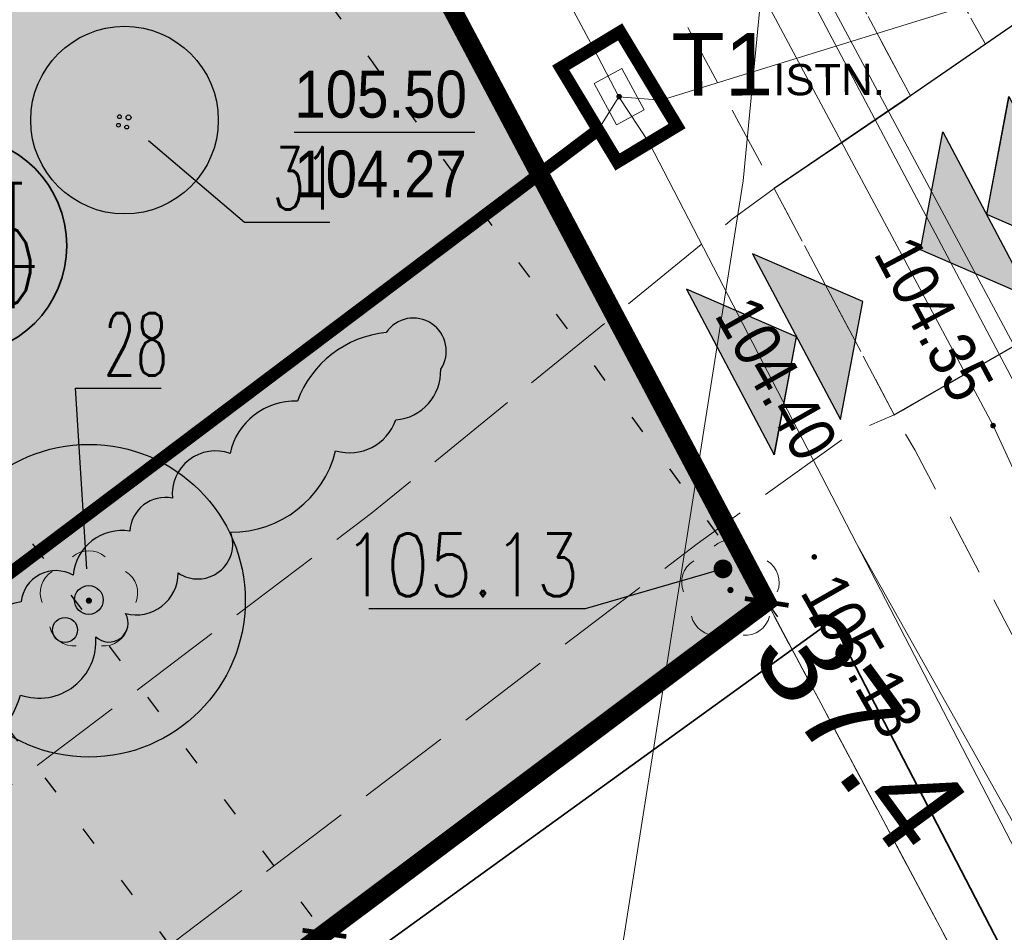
# Model space of a CAD drawing. Extents: x 7489187 to 7491099, y 5781939 to 5785132.
# Tile 187 of 217: x 7490435 to 7490450, y 5784327 to 5784342. Entities that reach past the tile are written whole.
import ezdxf
from ezdxf import colors
from ezdxf.entities.mleader import LeaderData, LeaderLine
from ezdxf.enums import TextEntityAlignment as Align
from ezdxf.math import Vec2, Vec3

# ---------------------------------------------------------------- set-up
doc = ezdxf.new("R2010")
doc.units = 0
doc.header["$MEASUREMENT"] = 0
for name, pattern in [('1.5_0.5', [2, 1.5, -0.5]), ('218-500', [1, 0.5, -0.5]), ('219-500', [0]), ('DYN_DIM', [1.022157, 0.292045, -0.730112]), ('HIDDEN', [0.375, 0.25, -0.125]), ('mz1.0_0.5', [1.5, 1, -0.5])]:
    doc.linetypes.add(name, pattern=pattern)
doc.layers.get('0').update_dxf_attribs({"linetype": 'CONTINUOUS', "lineweight": 5})
doc.layers.get('Defpoints').update_dxf_attribs({"linetype": 'CONTINUOUS'})
doc.layers.get('Defpoints').transparency = 0.8
for name, color, linetype, transparency in [('203-Punkt załamania granicy działki nie stabilizowany', 7, 'CONTINUOUS', 0.8), ('217-Granica konturu klasyfikcyjnego', 7, 'CONTINUOUS', 0.8), ('218-Granica użytku', 7, 'CONTINUOUS', 0.8), ('219-Linia granicy', 7, 'CONTINUOUS', 0.8), ('chodnik (powierzchnia)', 7, 'CONTINUOUS', 0.8), ('drzewo liściaste (punkt)', 7, 'CONTINUOUS', 0.8), ('jezdnia (powierzchnia)', 7, 'CONTINUOUS', 0.8), ('komora podziemna - przewód telekomunikacyjny (powierzchnia)', 7, 'CONTINUOUS', 0.8), ('krawężnik (linia)', 7, 'CONTINUOUS', 0.8), ('ogrodzenie trwałe (linia)', 7, 'CONTINUOUS', 0.8), ('przewód elektroenergetyczny (linia)', 7, 'CONTINUOUS', 0.8), ('przewód telekomunikacyjny (linia)', 7, 'CONTINUOUS', 0.8), ('punkt o określonej wysokości (sieć elektroenergetyczna)', 7, 'CONTINUOUS', 0.8), ('punkt o określonej wysokości (sieć elektroenergetyczna)-Atr2', 7, 'CONTINUOUS', 0.8), ('punkt o określonej wysokości (sieć telekomunikacyjna)', 7, 'CONTINUOUS', 0.8), ('punkt o określonej wysokości (sieć telekomunikacyjna)-Atr2', 7, 'CONTINUOUS', 0.8), ('punkt o określonej wysokości (sieć telekomunikacyjna)-Atr3', 7, 'CONTINUOUS', 0.8), ('punkt wysokościowy sztuczny', 7, 'CONTINUOUS', 0.8), ('punkt wysokościowy sztuczny-Atr2', 7, 'CONTINUOUS', 0.8), ('właz prostokątny - siec telekomunikacyjna (punkt)', 7, 'CONTINUOUS', 0.8), ('zakrzewienie (powierzchnia)', 7, 'CONTINUOUS', 0.8)]:
    doc.layers.add(name, color=color, linetype=linetype, transparency=transparency)
for name, color, linetype, lineweight in [('___granice działki', 7, 'CONTINUOUS', 60), ('___opis architektrua - projektowane', 7, 'CONTINUOUS', 20), ('___opis znaczniki - projektowane', 7, 'CONTINUOUS', 35), ('___opis znaczniki - rozbiórka', 12, 'CONTINUOUS', 35), ('___wymiary', 1, 'CONTINUOUS', 20), ('___wysokość - istniejąca', 210, 'CONTINUOUS', 20), ('__PROJ_IT_telekomunikacja', 62, 'CONTINUOUS', 18), ('_ISTN__DR_szraf utwardzenia', 8, 'CONTINUOUS', 15), ('_ISTN__DR_szraf zieleń', 8, 'CONTINUOUS', 30), ('_ISTN__Z_zieleń do zachowania', 8, 'CONTINUOUS', 30), ('_ISTN__Z_zieleń pikety', 7, 'CONTINUOUS', 20), ('_ISTN_ROZBIÓRKA_DR_szraf utwardzenia', 40, 'CONTINUOUS', 15), ('_ISTN_ROZBIÓRKA_DR_szraf zieleń', 40, 'CONTINUOUS', 30)]:
    doc.layers.add(name, color=color, linetype=linetype, lineweight=lineweight)
doc.layers.add('___opis architektura - rozbiórka', color=12, linetype='CONTINUOUS')
doc.styles.add('Arial', font='arial.ttf')
doc.styles.add('GENERATED_STYLE_1', font='arial.ttf', dxfattribs={"width": 0.999153})
doc.styles.add('ROMANS', font='romans.shx', dxfattribs={"width": 0.8})
doc.styles.get("Standard").update_dxf_attribs({"font": 'txt', "width": 0.75})
doc.styles.add('style1', font='romans.shx', dxfattribs={"width": 0.6})
doc.linetypes.add('902-500', pattern='A,3.75,0,[1,ksztalty.shx,S=0.5,R=0,X=0,Y=0],3.75', length=7.5)
doc.dimstyles.new('PZT-AS', dxfattribs={"dimtxt": 1, "dimasz": 0.5, "dimexe": 1, "dimexo": 1, "dimgap": 0.1, "dimtad": 0, "dimdec": 1, "dimrnd": 0.0005, "dimzin": 0, "dimdsep": 46, "dimtxsty": 'Arial', "dimblk": 'ARCHTICK', "dimcen": 0.5, "dimclrd": 256, "dimclre": 256, "dimclrt": 256, "dimazin": 0, "dimtfac": 1, "dimtdec": 1, "dimtofl": 0, "dimtmove": 0, "dimatfit": 3, "dimldrblk": 'ARCHTICK', "dimfxl": 0, "dimtolj": 1, "dimtzin": 0, "dimarcsym": 0})
pattern_1 = [(273.888022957, (-7489999.2493, -5784190.5417), (0.81977023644, -0.50708111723), [0, -0.76, 0, -0.85, 0, -0.8125]), (243.888022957, (-7489999.2493, -5784190.5417), (0.68530564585, -1.51806148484), [0, -0.41, 0, -0.685, 0, -0.2625]), (203.888022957, (-7489998.9089, -5784190.0295), (-0.859584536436, -1.298303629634), [0, -0.25, 0, -0.9, 0, -1.175]), (193.888022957, (-7489998.9089, -5784190.0295), (-0.46657767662, -1.49468497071), [0, -0.125, 0, -0.59, 0, -0.675])]

# ---------------------------------------------------------------- blocks, each defined once
blk = doc.blocks.new('203')
at = {"linetype": 'Continuous', "lineweight": 0}
h = blk.add_hatch(color=0, dxfattribs=at)
edge = h.paths.add_edge_path()
edge.add_arc((0, 0), 0.045, 0, 360)
blk = doc.blocks.new('PW01')
at = {"linetype": 'Continuous', "lineweight": 13}
h = blk.add_hatch(color=0, dxfattribs=at)
edge = h.paths.add_edge_path()
edge.add_arc((0, 0), 0.045, 0, 360)
blk = doc.blocks.new('OP021')
at = {"linetype": 'Continuous', "lineweight": 13}
h = blk.add_hatch(color=0, dxfattribs=at)
edge = h.paths.add_edge_path()
edge.add_arc((0, 0), 0.05, 0, 360)
at = {"color": 0, "linetype": 'Continuous', "lineweight": 13}
for centre, start, end in [((0, 0.4), 49.272, 130.728), ((-0.38, 0.124), 121.308, 202.548), ((0.38, 0.124), 337.452, 58.692), ((-0.235, -0.324), 193.221, 274.871), ((0.235, -0.324), 265.129, 346.779)]:
    blk.add_arc(centre, 0.4, start, end, dxfattribs=at)
blk = doc.blocks.new('US22B')
at = {"color": 0, "linetype": 'Continuous', "lineweight": 0}
blk.add_lwpolyline([(-0.375, -0.25), (0.375, -0.25), (0.375, 0.25), (-0.375, 0.25)], close=True, dxfattribs=at)
blk = doc.blocks.new('PW02')
at = {"linetype": 'Continuous', "lineweight": 13}
h = blk.add_hatch(color=0, dxfattribs=at)
edge = h.paths.add_edge_path()
edge.add_arc((0, 0), 0.045, 0, 360)
blk = doc.blocks.new('FDSDFSD')
at = {"linetype": 'Continuous'}
h = blk.add_hatch(color=256, dxfattribs=at)
h.dxf.hatch_style = 1
h.paths.add_polyline_path([(7425203.166248, 5546745.579544), (7425201.966248, 5546747.079544), (7425201.966248, 5546744.079544)])
h.paths.add_polyline_path([(7425201.966248, 5546745.579544), (7425200.766248, 5546747.079544), (7425200.766248, 5546744.079544)])
at = {"flags": 128}
for points in [[(7425200.766248, 5546744.079544), (7425200.766248, 5546747.079544), (7425201.966248, 5546745.579544)], [(7425201.966248, 5546744.079544), (7425201.966248, 5546747.079544), (7425203.166248, 5546745.579544)]]:
    blk.add_lwpolyline(points, close=True, dxfattribs=at)
blk = doc.blocks.new('EAWEQWEQE')
at = {"layer": '_ISTN__DR_szraf utwardzenia'}
h = blk.add_hatch(dxfattribs=at)
h.set_pattern_fill('AR-CONC', color=256, scale=0.3, angle=236.388)
h.set_pattern_definition([(286.388022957, (-7489999.2493, -5784190.5417), (-1.34793277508, -1.6878024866), [0.225, -2.475]), (231.388022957, (-7489999.2493, -5784190.5417), (2.10971324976, -0.9025045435), [0.18, -1.98]), (336.839467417, (-7489999.3617, -5784190.6824), (0.76178045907, -2.59030701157), [0.191220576, -2.103426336]), (282.572222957, (-7489998.7497, -5784190.8738), (-2.18590054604, -2.3915361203), [0.3375, -3.7125]), (333.023658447, (-7489998.9318, -5784191.073), (0.8815638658, -3.9528907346), [0.286831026, -3.15514128]), (227.572186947, (-7489998.7497, -5784190.874), (0.8815638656, -3.9528907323), [0.27, -2.970000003]), (257.388022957, (-7489999.0406, -5784191.0407), (-1.99719145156, -0.82269453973), [0.225, -2.475]), (202.388022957, (-7489999.0406, -5784191.0407), (1.40765389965, -1.81215753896), [0.18, -1.98]), (307.839467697, (-7489999.207, -5784191.1092), (-0.5895375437, -2.6348520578), [0.19122057, -2.103426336]), (273.888022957, (-7489999.2493, -5784190.5417), (0.81151370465, -0.583216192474), [0, -1.956, 0, -2.01, 0, -1.9875]), (243.888022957, (-7489999.2493, -5784190.5417), (0.54852600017, -1.3122556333), [0, -1.146, 0, -1.911, 0, -0.7575]), (203.888022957, (-7489998.879, -5784189.98456), (-0.94286875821, -1.29625404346), [0, -0.75, 0, -2.34, 0, -3.105]), (193.888022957, (-7489998.713, -5784189.7347), (-0.71839154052, -1.62328606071), [0, -0.975, 0, -1.554, 0, -2.205])])
h.paths.add_polyline_path([(85.83, -61.27), (92.58, -56.07), (97.87, -52.13), (111.13, -42.04), (111.576, -41.719), (109.806, -38.384), (105.92, -41.55), (95.05, -49.75), (87.37, -55.64), (77.49, -63.13), (72.98, -65.91), (70.56, -66.9), (71.129, -69.116), (72.253, -70.208), (73.91, -69.53), (77.21, -67.66)])
at = {"layer": '_ISTN__DR_szraf zieleń'}
h = blk.add_hatch(dxfattribs=at)
h.set_pattern_fill('AR-SAND', color=256, scale=0.5, angle=236.388)
h.set_pattern_definition(pattern_1)
edge = h.paths.add_edge_path(flags=17)
edge.add_line((46.946, -13.793), (43.59, -15.58))
edge.add_line((43.59, -15.58), (42.96, -14.39))
edge.add_line((42.96, -14.39), (38.26, -16.75))
edge.add_line((38.26, -16.75), (38.908, -17.937))
edge.add_arc((40.492, -16.717), 2, 217.5941, 297.2605)
edge.add_line((41.408, -18.495), (47.719, -15.244))
edge.add_line((47.719, -15.244), (46.946, -13.793))
h.paths.add_polyline_path([(89.04, 0.741), (87.45, -0.18), (86.28, 1.87), (87.95, 2.795), (86.914, 4.746), (86.54, 4.06), (86.19, 3.13), (85.99, 2.15), (85.95, 1.15), (86.03, 0.32), (92.76, -12.1), (93.09, -12.7), (93.6, -13.3), (94.15, -13.75), (94.81, -14.07), (95.55, -14.22), (96.28, -14.26), (96.958, -14.178)], flags=17)
edge = h.paths.add_edge_path()
edge.add_line((100.914, -21.632), (100.7, -22.09))
edge.add_line((100.7, -22.09), (100, -23.56))
edge.add_line((100, -23.56), (99.69, -24.33))
edge.add_line((99.69, -24.33), (99.28, -25.29))
edge.add_line((99.28, -25.29), (98.92, -25.9))
edge.add_line((98.92, -25.9), (98.76, -26.19))
edge.add_line((98.76, -26.19), (97.87, -27.05))
edge.add_line((97.87, -27.05), (94.28, -28.88))
edge.add_line((94.28, -28.88), (97.637, -35.587))
edge.add_line((97.637, -35.587), (93.166, -37.825))
edge.add_line((93.166, -37.825), (91.884, -35.262))
edge.add_line((91.884, -35.262), (88.81, -36.78))
edge.add_line((88.81, -36.78), (89.241, -37.637))
edge.add_line((89.241, -37.637), (78.86, -42.87))
edge.add_line((78.86, -42.87), (75.25, -35.68))
edge.add_line((75.25, -35.68), (71.3, -37.66))
edge.add_line((71.3, -37.66), (80.8, -55.77))
edge.add_line((80.8, -55.77), (77.3, -57.47))
edge.add_line((77.3, -57.47), (69.25, -42))
edge.add_line((69.25, -42), (63.44, -44.76))
edge.add_line((63.44, -44.76), (62.322, -42.592))
edge.add_line((62.322, -42.592), (59.711, -43.962))
edge.add_line((59.711, -43.962), (60.85, -46.14))
edge.add_line((60.85, -46.14), (58.66, -47.29))
edge.add_line((58.66, -47.29), (57.42, -45.16))
edge.add_line((57.42, -45.16), (56.214, -42.886))
edge.add_line((56.214, -42.886), (55.21, -43.2))
edge.add_line((55.21, -43.2), (54.23, -43.38))
edge.add_arc((51.923, -35.805), 7.919, 207.0491, 286.9363, ccw=False)
edge.add_line((44.871, -39.406), (25.404, -1.626))
edge.add_arc((30.738, 1.122), 6, 117.2605, 207.2605, ccw=False)
edge.add_line((27.99, 6.456), (42.065, 13.708))
edge.add_line((42.065, 13.708), (44.55, 19.17))
edge.add_line((44.55, 19.17), (54.293, 14.738))
edge.add_line((54.293, 14.738), (52.659, 11.145))
edge.add_line((52.659, 11.145), (55.58, 12.59))
edge.add_line((55.58, 12.59), (57.97, 8.14))
edge.add_line((57.97, 8.14), (58.33, 7.89))
edge.add_line((58.33, 7.89), (59.36, 8.25))
edge.add_line((59.36, 8.25), (58.68, 10.3))
edge.add_line((58.68, 10.3), (59.6, 10.63))
edge.add_line((59.6, 10.63), (60.312, 8.584))
edge.add_line((60.312, 8.584), (62.34, 9.29))
edge.add_line((62.34, 9.29), (61.7, 11.37))
edge.add_line((61.7, 11.37), (62.65, 11.71))
edge.add_line((62.65, 11.71), (62.793, 11.235))
edge.add_line((62.793, 11.235), (65.044, 12.059))
edge.add_line((65.044, 12.059), (64.89, 12.51))
edge.add_line((64.89, 12.51), (65.83, 12.84))
edge.add_line((65.83, 12.84), (65.978, 12.4))
edge.add_line((65.978, 12.4), (66.528, 12.602))
edge.add_line((66.528, 12.602), (67.123, 10.977))
edge.add_line((67.123, 10.977), (69.23, 11.7))
edge.add_line((69.23, 11.7), (68.55, 13.81))
edge.add_line((68.55, 13.81), (69.46, 14.13))
edge.add_line((69.46, 14.13), (70.17, 12.03))
edge.add_line((70.17, 12.03), (71, 12.32))
edge.add_line((71, 12.32), (72.51, 7.8))
edge.add_line((72.51, 7.8), (82.66, 11.42))
edge.add_line((82.66, 11.42), (83.191, 11.761))
edge.add_line((83.191, 11.761), (70.92, 34.88))
edge.add_line((70.92, 34.88), (51.91, 39.1))
edge.add_line((51.91, 39.1), (0, 0))
edge.add_line((0, 0), (71.129, -69.116))
edge.add_line((71.129, -69.116), (70.56, -66.9))
edge.add_line((70.56, -66.9), (72.98, -65.91))
edge.add_line((72.98, -65.91), (77.49, -63.13))
edge.add_line((77.49, -63.13), (87.37, -55.64))
edge.add_line((87.37, -55.64), (95.05, -49.75))
edge.add_line((95.05, -49.75), (105.92, -41.55))
edge.add_line((105.92, -41.55), (109.806, -38.384))
edge.add_line((109.806, -38.384), (100.914, -21.632))
h.paths.add_polyline_path([(112.24, -42.97), (111.576, -41.719), (111.13, -42.04), (97.87, -52.13), (92.58, -56.07), (92.93, -56.8), (86.38, -61.92), (77.6, -68.39), (74.25, -70.27), (72.909, -70.845), (73.83, -71.74)])
blk = doc.blocks.new('FDFSDFSSDFZ')
at = {"layer": '_ISTN_ROZBIÓRKA_DR_szraf utwardzenia'}
h = blk.add_hatch(dxfattribs=at)
h.set_pattern_fill('AR-CONC', color=256, scale=0.3, angle=236.388)
h.set_pattern_definition([(286.388022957, (-7489999.2493, -5784190.5417), (-1.34793277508, -1.6878024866), [0.225, -2.475]), (231.388022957, (-7489999.2493, -5784190.5417), (2.10971324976, -0.9025045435), [0.18, -1.98]), (336.839467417, (-7489999.3617, -5784190.6824), (0.76178045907, -2.59030701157), [0.191220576, -2.103426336]), (282.572222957, (-7489998.7497, -5784190.8738), (-2.18590054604, -2.3915361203), [0.3375, -3.7125]), (333.023658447, (-7489998.9318, -5784191.073), (0.8815638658, -3.9528907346), [0.286831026, -3.15514128]), (227.572186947, (-7489998.7497, -5784190.874), (0.8815638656, -3.9528907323), [0.27, -2.970000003]), (257.388022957, (-7489999.0406, -5784191.0407), (-1.99719145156, -0.82269453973), [0.225, -2.475]), (202.388022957, (-7489999.0406, -5784191.0407), (1.40765389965, -1.81215753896), [0.18, -1.98]), (307.839467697, (-7489999.207, -5784191.1092), (-0.5895375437, -2.6348520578), [0.19122057, -2.103426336]), (273.888022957, (-7489999.2493, -5784190.5417), (0.81151370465, -0.583216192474), [0, -1.956, 0, -2.01, 0, -1.9875]), (243.888022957, (-7489999.2493, -5784190.5417), (0.54852600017, -1.3122556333), [0, -1.146, 0, -1.911, 0, -0.7575]), (203.888022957, (-7489998.879, -5784189.98456), (-0.94286875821, -1.29625404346), [0, -0.75, 0, -2.34, 0, -3.105]), (193.888022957, (-7489998.713, -5784189.7347), (-0.71839154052, -1.62328606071), [0, -0.975, 0, -1.554, 0, -2.205])])
h.paths.add_polyline_path([(85.83, -61.27), (92.58, -56.07), (97.87, -52.13), (111.13, -42.04), (111.576, -41.719), (109.806, -38.384), (105.92, -41.55), (95.05, -49.75), (87.37, -55.64), (77.49, -63.13), (72.98, -65.91), (70.56, -66.9), (71.129, -69.116), (72.253, -70.208), (73.91, -69.53), (77.21, -67.66)])
at = {"layer": '_ISTN_ROZBIÓRKA_DR_szraf zieleń'}
h = blk.add_hatch(dxfattribs=at)
h.set_pattern_fill('AR-SAND', color=256, scale=0.5, angle=236.388)
h.set_pattern_definition(pattern_1)
edge = h.paths.add_edge_path(flags=17)
edge.add_line((46.946, -13.793), (43.59, -15.58))
edge.add_line((43.59, -15.58), (42.96, -14.39))
edge.add_line((42.96, -14.39), (38.26, -16.75))
edge.add_line((38.26, -16.75), (39.372, -18.788))
edge.add_arc((40.061, -18.064), 1, 226.3937, 297.2605)
edge.add_line((40.519, -18.953), (47.719, -15.244))
edge.add_line((47.719, -15.244), (46.946, -13.793))
h.paths.add_polyline_path([(89.04, 0.741), (87.45, -0.18), (86.28, 1.87), (87.95, 2.795), (86.914, 4.746), (86.54, 4.06), (86.19, 3.13), (85.99, 2.15), (85.95, 1.15), (86.03, 0.32), (92.76, -12.1), (93.09, -12.7), (93.6, -13.3), (94.15, -13.75), (94.81, -14.07), (95.55, -14.22), (96.28, -14.26), (96.958, -14.178)], flags=17)
edge = h.paths.add_edge_path()
edge.add_line((100.914, -21.632), (100.7, -22.09))
edge.add_line((100.7, -22.09), (100, -23.56))
edge.add_line((100, -23.56), (99.69, -24.33))
edge.add_line((99.69, -24.33), (99.28, -25.29))
edge.add_line((99.28, -25.29), (98.92, -25.9))
edge.add_line((98.92, -25.9), (98.76, -26.19))
edge.add_line((98.76, -26.19), (97.87, -27.05))
edge.add_line((97.87, -27.05), (94.28, -28.88))
edge.add_line((94.28, -28.88), (97.637, -35.587))
edge.add_line((97.637, -35.587), (93.166, -37.825))
edge.add_line((93.166, -37.825), (91.884, -35.262))
edge.add_line((91.884, -35.262), (88.81, -36.78))
edge.add_line((88.81, -36.78), (89.241, -37.637))
edge.add_line((89.241, -37.637), (78.86, -42.87))
edge.add_line((78.86, -42.87), (75.25, -35.68))
edge.add_line((75.25, -35.68), (71.3, -37.66))
edge.add_line((71.3, -37.66), (80.8, -55.77))
edge.add_line((80.8, -55.77), (77.3, -57.47))
edge.add_line((77.3, -57.47), (69.25, -42))
edge.add_line((69.25, -42), (63.44, -44.76))
edge.add_line((63.44, -44.76), (62.322, -42.592))
edge.add_line((62.322, -42.592), (59.711, -43.962))
edge.add_line((59.711, -43.962), (60.85, -46.14))
edge.add_line((60.85, -46.14), (58.66, -47.29))
edge.add_line((58.66, -47.29), (57.42, -45.16))
edge.add_line((57.42, -45.16), (56.219, -42.895))
edge.add_line((56.219, -42.895), (55.21, -43.2))
edge.add_line((55.21, -43.2), (54.23, -43.38))
edge.add_arc((51.923, -35.805), 7.919, 207.0491, 286.9363, ccw=False)
edge.add_line((44.871, -39.406), (33.73, -17.81))
edge.add_line((33.73, -17.81), (25.404, -1.626))
edge.add_arc((30.738, 1.122), 6, 117.2605, 207.2605, ccw=False)
edge.add_line((27.99, 6.456), (42.065, 13.708))
edge.add_line((42.065, 13.708), (44.55, 19.17))
edge.add_line((44.55, 19.17), (54.293, 14.738))
edge.add_line((54.293, 14.738), (52.659, 11.145))
edge.add_line((52.659, 11.145), (55.58, 12.59))
edge.add_line((55.58, 12.59), (57.97, 8.14))
edge.add_line((57.97, 8.14), (58.33, 7.89))
edge.add_line((58.33, 7.89), (59.36, 8.25))
edge.add_line((59.36, 8.25), (58.68, 10.3))
edge.add_line((58.68, 10.3), (59.6, 10.63))
edge.add_line((59.6, 10.63), (60.312, 8.584))
edge.add_line((60.312, 8.584), (62.34, 9.29))
edge.add_line((62.34, 9.29), (61.7, 11.37))
edge.add_line((61.7, 11.37), (62.65, 11.71))
edge.add_line((62.65, 11.71), (62.793, 11.235))
edge.add_line((62.793, 11.235), (65.044, 12.059))
edge.add_line((65.044, 12.059), (64.89, 12.51))
edge.add_line((64.89, 12.51), (65.83, 12.84))
edge.add_line((65.83, 12.84), (65.978, 12.4))
edge.add_line((65.978, 12.4), (66.528, 12.602))
edge.add_line((66.528, 12.602), (67.123, 10.977))
edge.add_line((67.123, 10.977), (69.23, 11.7))
edge.add_line((69.23, 11.7), (68.55, 13.81))
edge.add_line((68.55, 13.81), (69.46, 14.13))
edge.add_line((69.46, 14.13), (70.17, 12.03))
edge.add_line((70.17, 12.03), (71, 12.32))
edge.add_line((71, 12.32), (72.51, 7.8))
edge.add_line((72.51, 7.8), (82.66, 11.42))
edge.add_line((82.66, 11.42), (83.191, 11.761))
edge.add_line((83.191, 11.761), (70.92, 34.88))
edge.add_line((70.92, 34.88), (51.91, 39.1))
edge.add_line((51.91, 39.1), (0, 0))
edge.add_line((0, 0), (71.129, -69.116))
edge.add_line((71.129, -69.116), (70.56, -66.9))
edge.add_line((70.56, -66.9), (72.98, -65.91))
edge.add_line((72.98, -65.91), (77.49, -63.13))
edge.add_line((77.49, -63.13), (87.37, -55.64))
edge.add_line((87.37, -55.64), (95.05, -49.75))
edge.add_line((95.05, -49.75), (105.92, -41.55))
edge.add_line((105.92, -41.55), (109.806, -38.384))
edge.add_line((109.806, -38.384), (100.914, -21.632))
h.paths.add_polyline_path([(112.24, -42.97), (111.576, -41.719), (111.13, -42.04), (97.87, -52.13), (92.58, -56.07), (92.93, -56.8), (86.38, -61.92), (77.6, -68.39), (74.25, -70.27), (72.909, -70.845), (73.83, -71.74)])
blk = doc.blocks.new('_ArchTick')
at = {"color": 0, "linetype": 'ByBlock', "const_width": 0.15}
blk.add_lwpolyline([(-0.5, -0.5), (0.5, 0.5)], dxfattribs=at)
blk = doc.blocks.new('*D133')
at = {"layer": '___wymiary', "lineweight": -2}
for p, q in [((7490430.016, 5784339.803), (7490429.216, 5784339.203)), ((7490439.587, 5784327.03), (7490438.786, 5784326.43))]:
    blk.add_line(p, q, dxfattribs=at)
at = {"layer": '___wymiary', "linetype": 'DYN_DIM', "lineweight": -2}
for p, q in [((7490430.016, 5784339.803), (7490439.587, 5784327.03)), ((7490439.587, 5784327.03), (7490439.886, 5784326.63))]:
    blk.add_line(p, q, dxfattribs=at)
at = {"layer": 'Defpoints', "color": 0}
for p in [(7490430.021, 5784339.806), (7490439.587, 5784327.03), (7490439.591, 5784327.033)]:
    blk.add_point(p, dxfattribs=at)
at = {"layer": '___wymiary', "lineweight": -2, "xscale": 0.5, "yscale": 0.5, "zscale": 0.5}
for p, rotation in [((7490430.016, 5784339.803), 126.8439354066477), ((7490439.587, 5784327.03), 306.8439354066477)]:
    blk.add_blockref('_ArchTick', p, dxfattribs=dict(at, rotation=rotation))
at = {"layer": '___wymiary', "insert": (7490441.071, 5784325.049), "char_height": 1.5, "attachment_point": 5, "rotation": 306.8439, "style": 'Arial'}
blk.add_mtext('\\A1;16.0', dxfattribs=at)
blk = doc.blocks.new('*D139')
at = {"layer": '___wymiary', "lineweight": -2}
for p, q in [((7490427.251, 5784340.233), (7490426.372, 5784339.578)), ((7490437.983, 5784325.833), (7490437.104, 5784325.178))]:
    blk.add_line(p, q, dxfattribs=at)
at = {"layer": '___wymiary', "linetype": 'DYN_DIM', "lineweight": -2}
for p, q in [((7490427.174, 5784340.175), (7490437.906, 5784325.775)), ((7490437.906, 5784325.775), (7490438.205, 5784325.374))]:
    blk.add_line(p, q, dxfattribs=at)
at = {"layer": 'Defpoints', "color": 0}
for p in [(7490428.052, 5784340.83), (7490438.785, 5784326.43), (7490437.906, 5784325.775)]:
    blk.add_point(p, dxfattribs=at)
at = {"layer": '___wymiary', "lineweight": -2, "xscale": 0.5, "yscale": 0.5, "zscale": 0.5}
for p, rotation in [((7490427.174, 5784340.175), 126.6973694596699), ((7490437.906, 5784325.775), 306.6973694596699)]:
    blk.add_blockref('_ArchTick', p, dxfattribs=dict(at, rotation=rotation))
at = {"layer": '___wymiary', "insert": (7490439.385, 5784323.791), "char_height": 1.5, "attachment_point": 5, "rotation": 306.6974, "style": 'Arial'}
blk.add_mtext('\\A1;18.0', dxfattribs=at)
blk = doc.blocks.new('*D158')
at = {"layer": '___wymiary', "lineweight": -2}
for p, q in [((7490424.599, 5784362.517), (7490423.792, 5784361.927)), ((7490446.66, 5784332.33), (7490445.853, 5784331.74))]:
    blk.add_line(p, q, dxfattribs=at)
at = {"layer": '___wymiary', "linetype": 'DYN_DIM', "lineweight": -2}
for p, q in [((7490424.599, 5784362.517), (7490446.66, 5784332.33)), ((7490446.66, 5784332.33), (7490446.955, 5784331.926))]:
    blk.add_line(p, q, dxfattribs=at)
at = {"layer": 'Defpoints', "color": 0}
for p in [(7490424.599, 5784362.517), (7490446.66, 5784332.33), (7490446.66, 5784332.33)]:
    blk.add_point(p, dxfattribs=at)
at = {"layer": '___wymiary', "lineweight": -2, "xscale": 0.5, "yscale": 0.5, "zscale": 0.5}
for p, rotation in [((7490424.599, 5784362.517), 126.160137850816), ((7490446.66, 5784332.33), 306.1601378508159)]:
    blk.add_blockref('_ArchTick', p, dxfattribs=dict(at, rotation=rotation))
at = {"layer": '___wymiary', "insert": (7490448.161, 5784330.276), "char_height": 1.5, "attachment_point": 5, "rotation": 306.1601, "style": 'Arial'}
blk.add_mtext('\\A1;37.4', dxfattribs=at)
blk = doc.blocks.new('*D166')
at = {"layer": '___wymiary', "lineweight": -2}
for p, q in [((7490382.016, 5784388.014), (7490382.817, 5784388.614)), ((7490431.981, 5784321.331), (7490432.781, 5784321.931))]:
    blk.add_line(p, q, dxfattribs=at)
at = {"layer": '___wymiary', "linetype": 'DYN_DIM', "lineweight": -2}
for p, q in [((7490382.016, 5784388.014), (7490431.981, 5784321.331)), ((7490431.981, 5784321.331), (7490432.281, 5784320.931))]:
    blk.add_line(p, q, dxfattribs=at)
at = {"layer": 'Defpoints', "color": 0}
for p in [(7490382.016, 5784388.014), (7490431.981, 5784321.331), (7490431.981, 5784321.331)]:
    blk.add_point(p, dxfattribs=at)
at = {"layer": '___wymiary', "lineweight": -2, "xscale": 0.5, "yscale": 0.5, "zscale": 0.5}
for p, rotation in [((7490382.016, 5784388.014), 126.8439354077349), ((7490431.981, 5784321.331), 306.843935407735)]:
    blk.add_blockref('_ArchTick', p, dxfattribs=dict(at, rotation=rotation))
at = {"layer": '___wymiary', "insert": (7490433.51, 5784319.291), "char_height": 1.5, "attachment_point": 5, "rotation": 306.8439, "style": 'Arial'}
blk.add_mtext('\\A1;83.3', dxfattribs=at)
blk = doc.blocks.new('_Dot')
at = {"color": 0, "linetype": 'ByBlock', "lineweight": -2}
blk.add_line((-0.5, 0), (-1, 0), dxfattribs=at)
at = {"color": 0, "linetype": 'ByBlock', "const_width": 0.5}
blk.add_lwpolyline([(-0.25, 0, 1), (0.25, 0, 1)], format="xyb", close=True, dxfattribs=at)

msp = doc.modelspace()

# ---------------------------------------------------------------- linework, layer by layer
at = {"layer": '217-Granica konturu klasyfikcyjnego', "color": 3, "linetype": '1.5_0.5', "lineweight": 18, "flags": 128}
for points in [[(7490446.66, 5784332.33), (7490414.87, 5784308.51)], [(7490451.25, 5784323.72), (7490446.66, 5784332.33)]]:
    msp.add_lwpolyline(points, dxfattribs=at)
at = {"layer": '218-Granica użytku', "color": 3, "linetype": '218-500', "lineweight": 18, "flags": 128}
for points in [[(7490421.56, 5784379.62), (7490446.66, 5784332.33)], [(7490446.66, 5784332.33), (7490421.56, 5784379.62)], [(7490446.66, 5784332.33), (7490414.87, 5784308.51)], [(7490414.87, 5784308.51), (7490446.66, 5784332.33)], [(7490451.25, 5784323.72), (7490446.66, 5784332.33)], [(7490446.66, 5784332.33), (7490451.25, 5784323.72)]]:
    msp.add_lwpolyline(points, dxfattribs=at)
at = {"layer": '219-Linia granicy', "color": 7, "linetype": '219-500', "lineweight": 18, "flags": 128}
for points in [[(7490446.66, 5784332.33), (7490421.56, 5784379.62)], [(7490446.66, 5784332.33), (7490410.66, 5784305.36)], [(7490446.66, 5784332.33), (7490451.25, 5784323.72)]]:
    msp.add_lwpolyline(points, dxfattribs=at)
at = {"layer": '___granice działki', "color": 7, "linetype": 'HIDDEN', "ltscale": 20, "const_width": 0.3}
msp.add_lwpolyline([(7490408.25, 5784303.56), (7490446.66, 5784332.33), (7490405.34, 5784410.18), (7490386.33, 5784414.4), (7490334.42, 5784375.3)], close=True, dxfattribs=at)
at = {"layer": '___opis znaczniki - projektowane'}
msp.add_circle((7490433.717, 5784338.026), 1.75, dxfattribs=at)
at = {"layer": '___opis znaczniki - rozbiórka'}
msp.add_circle((7490433.717, 5784338.026), 1.75, dxfattribs=at)
at = {"layer": '__PROJ_IT_telekomunikacja', "linetype": 'HIDDEN', "ltscale": 5, "const_width": 0.2}
msp.add_lwpolyline([(7490443.365, 5784340.871), (7490444.274, 5784339.365), (7490445.225, 5784339.939), (7490444.316, 5784341.445)], close=True, dxfattribs=at)
msp.add_lwpolyline([(7490443.964, 5784339.879), (7490412.712, 5784316.328)], dxfattribs=at)
at = {"layer": '_ISTN__Z_zieleń do zachowania', "linetype": 'Continuous'}
msp.add_lwpolyline([(7490433.589, 5784329.706, 0.252324), (7490434.728, 5784330.842, 0.542042), (7490435.929, 5784331.773, 0.864625), (7490436.407, 5784332.144, 0.493006), (7490437.247, 5784332.795, 0.728755), (7490438.087, 5784333.446, 0.346658), (7490439.766, 5784334.748, 0.402755), (7490440.728, 5784335.241, 0.402755), (7490441.446, 5784336.05, 0.997194), (7490440.574, 5784336.639, 0.287027), (7490439.154, 5784335.538, 0.367265), (7490438.078, 5784334.704, 0.548), (7490437.155, 5784333.989, 0.45843), (7490436.475, 5784333.461, 0.435097), (7490435.567, 5784332.757, 0.543073), (7490434.736, 5784332.33, 0.363294), (7490433.772, 5784331.276, 0.272914)], format="xyb", dxfattribs=at)
for centre, radius in [((7490436.39, 5784340.034), 1.5), ((7490436.308, 5784340.089), 0.03), ((7490436.454, 5784340.077), 0.04), ((7490436.292, 5784339.952), 0.03), ((7490436.425, 5784339.923), 0.03), ((7490435.82, 5784332.35), 2.5), ((7490435.438, 5784331.882), 0.2)]:
    msp.add_circle(centre, radius, dxfattribs=at)
at = {"layer": '_ISTN__Z_zieleń do zachowania'}
msp.add_circle((7490435.819, 5784332.362), 0.23, dxfattribs=at)
at = {"layer": 'chodnik (powierzchnia)', "color": 7, "linetype": 'mz1.0_0.5', "lineweight": 18, "flags": 128}
for points in [[(7490451.94, 5784342.48), (7490443.11, 5784358.16), (7490442.768, 5784358.18), (7490441.77, 5784358.135), (7490440.79, 5784357.94), (7490450.16, 5784341.25)], [(7490439.81, 5784357.56), (7490437.44, 5784356.36), (7490446.78, 5784338.94), (7490448.96, 5784340.42)], [(7490450.99, 5784336.64), (7490448.7, 5784335.32), (7490449.03, 5784334.76), (7490463.61, 5784307.1), (7490476, 5784283.51), (7490490.07, 5784257.02), (7490492.29, 5784258.12), (7490478.33, 5784284.76), (7490476.12, 5784288.81), (7490473.32, 5784294.14), (7490465.96, 5784308.32)]]:
    msp.add_lwpolyline(points, close=True, dxfattribs=at)
at = {"layer": 'jezdnia (powierzchnia)', "color": 7, "linetype": '1.5_0.5', "lineweight": 18, "flags": 128}
for points in [[(7490456.89, 5784338.8), (7490453.54, 5784345.1), (7490452.58, 5784342.93), (7490451.94, 5784342.48), (7490450.16, 5784341.25), (7490448.96, 5784340.42), (7490446.78, 5784338.94), (7490448.7, 5784335.32), (7490450.99, 5784336.64), (7490452.29, 5784337.36), (7490454.19, 5784338.38), (7490454.84, 5784338.75)], [(7490404.98, 5784308.4), (7490405.91, 5784304.78), (7490408.33, 5784305.77), (7490411.63, 5784307.64), (7490420.25, 5784314.03), (7490427, 5784319.23), (7490432.29, 5784323.17), (7490445.55, 5784333.26), (7490447.98, 5784335.01), (7490448.7, 5784335.32), (7490446.78, 5784338.94), (7490446.11, 5784338.45), (7490440.34, 5784333.75), (7490429.47, 5784325.55), (7490421.79, 5784319.66), (7490411.91, 5784312.17), (7490407.4, 5784309.39)]]:
    msp.add_lwpolyline(points, close=True, dxfattribs=at)
at = {"layer": 'komora podziemna - przewód telekomunikacyjny (powierzchnia)', "color": 30, "linetype": 'Continuous', "lineweight": 18, "flags": 128}
msp.add_lwpolyline([(7490444.316, 5784341.445), (7490445.225, 5784339.939), (7490444.274, 5784339.365), (7490443.365, 5784340.871)], close=True, dxfattribs=at)
at = {"layer": 'krawężnik (linia)', "color": 7, "linetype": 'Continuous', "lineweight": 25, "flags": 128}
for points in [[(7490437.44, 5784356.36), (7490439.81, 5784357.56), (7490440.79, 5784357.94), (7490441.77, 5784358.135), (7490442.768, 5784358.18), (7490443.11, 5784358.16), (7490444.096, 5784357.999), (7490445.046, 5784357.69), (7490445.75, 5784357.35), (7490446.571, 5784356.781), (7490447.279, 5784356.077), (7490447.853, 5784355.26), (7490448.2, 5784354.55), (7490453.54, 5784345.1), (7490452.58, 5784342.93), (7490451.94, 5784342.48), (7490450.16, 5784341.25), (7490448.96, 5784340.42), (7490446.78, 5784338.94)], [(7490448.7, 5784335.32), (7490450.99, 5784336.64), (7490452.29, 5784337.36), (7490454.19, 5784338.38), (7490454.84, 5784338.75), (7490456.89, 5784338.8), (7490471.34, 5784310.89), (7490479.7, 5784296.05), (7490481.18, 5784293.46), (7490484.68, 5784287.36), (7490487.55, 5784281.94), (7490493.35, 5784270.83)]]:
    msp.add_lwpolyline(points, dxfattribs=at)
at = {"layer": 'ogrodzenie trwałe (linia)', "color": 7, "linetype": '902-500', "lineweight": 35, "flags": 128}
for points in [[(7490406.7, 5784302.4), (7490447.7, 5784332.03)], [(7490447.7, 5784332.03), (7490451.76, 5784324.2), (7490453.11, 5784321.58), (7490471.94, 5784285.74), (7490496.44, 5784238.92)]]:
    msp.add_lwpolyline(points, dxfattribs=at)
at = {"layer": 'przewód elektroenergetyczny (linia)', "color": 1, "linetype": 'Continuous', "lineweight": 18, "flags": 128}
for points in [[(7490396.8, 5784429.77), (7490402.53, 5784425.7), (7490405.15, 5784420.4), (7490420.97, 5784390.11), (7490429.47, 5784374.83), (7490435.57, 5784362.95), (7490444.66, 5784345.66), (7490450.28, 5784335.15), (7490451.99, 5784331.44), (7490457.91, 5784320.79), (7490477.93, 5784282.38)], [(7490450.96, 5784335.79), (7490439.75, 5784356.7), (7490435.95, 5784363.87), (7490427.45, 5784380.74), (7490418.44, 5784397.48)], [(7490421.693, 5784390.595), (7490424.269, 5784385.679), (7490426.238, 5784381.983), (7490437.931, 5784359.825), (7490461.3, 5784315.636), (7490484.625, 5784271.423), (7490498.7, 5784244.938), (7490507.906, 5784227.187), (7490521.207, 5784202.158), (7490531.465, 5784182.824), (7490532.151, 5784181.531), (7490575.609, 5784099.621), (7490588.897, 5784096.867), (7490610.626, 5784101.715)]]:
    msp.add_lwpolyline(points, dxfattribs=at)
at = {"layer": 'przewód telekomunikacyjny (linia)', "color": 30, "linetype": 'Continuous', "lineweight": 18, "flags": 128}
for points in [[(7490444.295, 5784340.405), (7490443.888, 5784341.187), (7490406.591, 5784410.772), (7490406.05, 5784411.54)], [(7490459.215, 5784358.559), (7490459.084, 5784358.053), (7490447.566, 5784352.388), (7490446.281, 5784339.064), (7490438.258, 5784288.206), (7490432.545, 5784250.775), (7490428.13, 5784220.748), (7490424.679, 5784193.628), (7490424.16, 5784193.016), (7490423.566, 5784191.625), (7490423.641, 5784190.847), (7490422.519, 5784183.421)], [(7490471.372, 5784348.453), (7490470.513, 5784348.247), (7490444.974, 5784340.355), (7490444.295, 5784340.405)], [(7490444.295, 5784340.405), (7490443.964, 5784339.879), (7490412.712, 5784316.328), (7490412.091, 5784315.913)], [(7490460.465, 5784309.115), (7490460.134, 5784310.025), (7490448.098, 5784333.264), (7490444.78, 5784339.67), (7490444.295, 5784340.405)], [(7490448.098, 5784333.264), (7490454.445, 5784321.965), (7490458.083, 5784314.549), (7490459.028, 5784313.743), (7490459.224, 5784312.858), (7490463.317, 5784306.405), (7490466.544, 5784299.033), (7490477.269, 5784277.88), (7490481.098, 5784271.052), (7490483.933, 5784271.837), (7490487.426, 5784264.575), (7490488.37, 5784261.826), (7490486.796, 5784260.567), (7490497.266, 5784240.298), (7490500.313, 5784235.23), (7490506.873, 5784221.64), (7490510.378, 5784214.73)]]:
    msp.add_lwpolyline(points, dxfattribs=at)
at = {"layer": 'punkt o określonej wysokości (sieć telekomunikacyjna)-Atr2', "color": 7, "flags": 128}
msp.add_lwpolyline([(7490439.105, 5784339.841), (7490441.991, 5784339.841)], dxfattribs=at)
at = {"layer": 'zakrzewienie (powierzchnia)', "color": 7, "linetype": 'mz1.0_0.5', "lineweight": 18, "flags": 128}
msp.add_lwpolyline([(7490440.79, 5784357.94), (7490439.81, 5784357.56), (7490448.96, 5784340.42), (7490450.16, 5784341.25)], close=True, dxfattribs=at)

# ---------------------------------------------------------------- block references
for name in ['EAWEQWEQE', 'FDFSDFSSDFZ']:
    msp.add_blockref(name, (7490334.42, 5784375.3))
at = {"layer": '203-Punkt załamania granicy działki nie stabilizowany', "color": 7, "linetype": 'Continuous', "lineweight": 18}
msp.add_blockref('203', (7490446.66, 5784332.33), dxfattribs=at)
at = {"layer": '___opis architektrua - projektowane', "linetype": 'Continuous'}
for p, rotation in [((11448687.067, 14164814.137), 207.9575371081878), ((3532210.25, -2596139.042), 27.95753710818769)]:
    msp.add_blockref('FDSDFSD', p, dxfattribs=dict(at, rotation=rotation))
at = {"layer": '___opis architektura - rozbiórka', "linetype": 'Continuous', "rotation": 207.9575371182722}
msp.add_blockref('FDSDFSD', (11448687.065, 14164814.137), dxfattribs=at)
at = {"layer": '___opis architektura - rozbiórka', "linetype": 'Continuous', "xscale": -1, "rotation": 207.9575370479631}
msp.add_blockref('FDSDFSD', (-1668607.728, 7202689.39), dxfattribs=at)
at = {"layer": 'drzewo liściaste (punkt)', "color": 94, "linetype": 'Continuous', "lineweight": 13}
for p in [(7490446.08, 5784332.52), (7490435.82, 5784332.35)]:
    msp.add_blockref('OP021', p, dxfattribs=at)
at = {"layer": 'punkt o określonej wysokości (sieć elektroenergetyczna)', "color": 1, "linetype": 'Continuous', "lineweight": 13}
msp.add_blockref('PW01', (7490450.28, 5784335.15), dxfattribs=at)
at = {"layer": 'punkt o określonej wysokości (sieć telekomunikacyjna)', "color": 30, "linetype": 'Continuous', "lineweight": 13}
for p in [(7490443.89, 5784341.19), (7490444.78, 5784339.67)]:
    msp.add_blockref('PW01', p, dxfattribs=at)
at = {"layer": 'punkt o określonej wysokości (sieć telekomunikacyjna)', "color": 30, "linetype": 'Continuous', "lineweight": 13, "rotation": 118.225}
msp.add_blockref('PW01', (7490444.3, 5784340.41), dxfattribs=at)
at = {"layer": 'punkt wysokościowy sztuczny', "color": 7, "linetype": 'Continuous', "lineweight": 13}
msp.add_blockref('PW02', (7490447.42, 5784333.05), dxfattribs=at)
at = {"layer": 'właz prostokątny - siec telekomunikacyjna (punkt)', "color": 7, "linetype": 'Continuous', "lineweight": 18, "rotation": 118.225}
msp.add_blockref('US22B', (7490444.3, 5784340.41), dxfattribs=at)

# ---------------------------------------------------------------- texts
at = {"layer": '___opis znaczniki - projektowane', "insert": (7490433.717, 5784338.026), "char_height": 2, "width": 28.44205, "attachment_point": 5, "style": 'ROMANS'}
msp.add_mtext('15', dxfattribs=at)
at = {"layer": '___opis znaczniki - rozbiórka', "insert": (7490433.717, 5784338.026), "char_height": 2, "width": 28.44205, "attachment_point": 5, "style": 'ROMANS'}
msp.add_mtext('14', dxfattribs=at)
at = {"layer": '__PROJ_IT_telekomunikacja', "lineweight": 13, "insert": (7490445.136, 5784340.92), "char_height": 1, "width": 28.44205, "attachment_point": 4, "rotation": 0.2222, "style": 'GENERATED_STYLE_1'}
msp.add_mtext('T1{\\H0.5x;\\W0.99915;ISTN.}', dxfattribs=at)
at = {"layer": 'punkt o określonej wysokości (sieć elektroenergetyczna)-Atr2', "color": 1, "width": 0.9}
msp.add_text('104.35', height=0.75, rotation=298.025, dxfattribs=at).set_placement((7490448.689, 5784338.078), align=Align.MIDDLE_LEFT)
at = {"layer": 'punkt o określonej wysokości (sieć telekomunikacyjna)-Atr2', "color": 30, "width": 0.9}
msp.add_text('105.50', height=0.75, dxfattribs=at).set_placement((7490439.105, 5784339.849), align=Align.BOTTOM_LEFT)
msp.add_text('104.40', height=0.75, rotation=299.541, dxfattribs=at).set_placement((7490446.14, 5784337.105), align=Align.MIDDLE_LEFT)
at = {"layer": 'punkt o określonej wysokości (sieć telekomunikacyjna)-Atr3', "color": 30, "width": 0.9}
msp.add_text('104.27', height=0.75, dxfattribs=at).set_placement((7490439.105, 5784338.573), align=Align.BOTTOM_LEFT)
at = {"layer": 'punkt wysokościowy sztuczny-Atr2', "color": 7, "width": 0.9}
msp.add_text('105.13', height=0.75, rotation=299.651, dxfattribs=at).set_placement((7490447.182, 5784332.488))

# ---------------------------------------------------------------- dimensions: what is measured, and where the dimension line sits
at = {"layer": '___wymiary'}
for base, p1, p2, angle, picture, middle in [((7490431.981, 5784321.331), (7490382.016, 5784388.014), (7490431.981, 5784321.331), 306.8439, '*D166', (7490433.51, 5784319.291)), ((7490446.66, 5784332.33), (7490424.599, 5784362.517), (7490446.66, 5784332.33), 306.1601, '*D158', (7490448.161, 5784330.276)), ((7490437.906, 5784325.775), (7490428.052, 5784340.83), (7490438.785, 5784326.43), 306.6974, '*D139', (7490439.385, 5784323.791)), ((7490439.587, 5784327.03), (7490430.021, 5784339.806), (7490439.591, 5784327.033), 306.8439, '*D133', (7490441.071, 5784325.049))]:
    dim = msp.add_linear_dim(base=base, p1=p1, p2=p2, angle=angle, dimstyle='PZT-AS', override={"dimtxt": 1.5, "dimfxl": 5}, dxfattribs=at)
    dim.commit()
    dim.dimension.update_dxf_attribs({"geometry": picture, "text_midpoint": middle, "dimtype": 161})

# ---------------------------------------------------------------- leaders
at = {"layer": '___wysokość - istniejąca'}
ml = msp.add_multileader_mtext('Standard', dxfattribs=at)
ml.set_content('105.13', color=256, style='ROMANS')
ml.set_leader_properties()
ml.set_arrow_properties(name='DOT')
ml.build(insert=Vec2(0, 0))
ml.multileader.update_dxf_attribs({"text_left_attachment_type": 6, "text_right_attachment_type": 6, "dogleg_length": 0, "arrow_head_size": 0.3})
ctx = ml.context
ctx.base_point, ctx.char_height, ctx.arrow_head_size, ctx.landing_gap_size, ctx.plane_origin = Vec3(7490439.726, 5784332.222), 1, 0.3, 0.09, Vec3(7490462.398, 5784324.995)
ctx.left_attachment, ctx.right_attachment, ctx.text_align_type = 6, 6, 2
notes = []
notes.append((ctx, [(1, (1, 1, 0), (7490443.754, 5784332.222), (-1, 0), 0, [(0, [(7490445.961, 5784332.859)], 0, [])])]))
ctx.mtext.insert, ctx.mtext.alignment, ctx.mtext.flow_direction = Vec3(7490443.664, 5784333.422), 3, 5
at = {"layer": '_ISTN__Z_zieleń pikety'}
ml = msp.add_multileader_mtext('Standard', dxfattribs=at)
ml.set_content('31', color=256, style='style1')
ml.set_leader_properties()
ml.build(insert=Vec2(0, 0))
ml.multileader.update_dxf_attribs({"text_left_attachment_type": 6, "text_right_attachment_type": 6, "dogleg_length": 0.36, "arrow_head_size": 0.5})
ctx = ml.context
ctx.base_point, ctx.char_height, ctx.arrow_head_size, ctx.landing_gap_size, ctx.plane_origin = Vec3(7490438.668, 5784338.404), 1, 0.5, 0.09, Vec3(7490437.379, 5784337.119)
ctx.left_attachment, ctx.right_attachment = 6, 6
notes.append((ctx, [(0, (1, 1, 0), (7490438.308, 5784338.404), (1, 0), 0.36, [(0, [(7490436.39, 5784340.034)], 0, [])])]))
ctx.mtext.insert, ctx.mtext.width, ctx.mtext.flow_direction = Vec3(7490438.758, 5784339.604), 2.7783, 5
ml = msp.add_multileader_mtext('Standard', dxfattribs=at)
ml.set_content('28', color=256, style='style1')
ml.set_leader_properties()
ml.build(insert=Vec2(0, 0))
ml.multileader.update_dxf_attribs({"text_left_attachment_type": 6, "text_right_attachment_type": 6, "dogleg_length": 0.36, "arrow_head_size": 0.5})
ctx = ml.context
ctx.base_point, ctx.char_height, ctx.arrow_head_size, ctx.landing_gap_size, ctx.plane_origin = Vec3(7490435.967, 5784335.749), 1, 0.5, 0.09, Vec3(7490436.808, 5784329.447)
ctx.left_attachment, ctx.right_attachment = 6, 6
notes.append((ctx, [(0, (1, 1, 0), (7490435.607, 5784335.749), (1, 0), 0.36, [(0, [(7490435.819, 5784332.362)], 0, [])])]))
ctx.mtext.insert, ctx.mtext.width, ctx.mtext.flow_direction = Vec3(7490436.057, 5784336.949), 2.7783, 5
for ctx, leaders in notes:
    for number, flags, end, landing, length, lines in leaders:
        leader = LeaderData()
        leader.index, (leader.has_last_leader_line, leader.has_dogleg_vector, leader.attachment_direction) = number, flags
        leader.last_leader_point, leader.dogleg_vector, leader.dogleg_length = Vec3(end), Vec3(landing), length
        for number, points, colour, breaks in lines:
            line = LeaderLine()
            line.index, line.vertices, line.color, line.breaks = number, Vec3.list(points), colors.encode_raw_color(colour), breaks
            leader.lines.append(line)
        ctx.leaders.append(leader)

doc.saveas('drawing.dxf')
